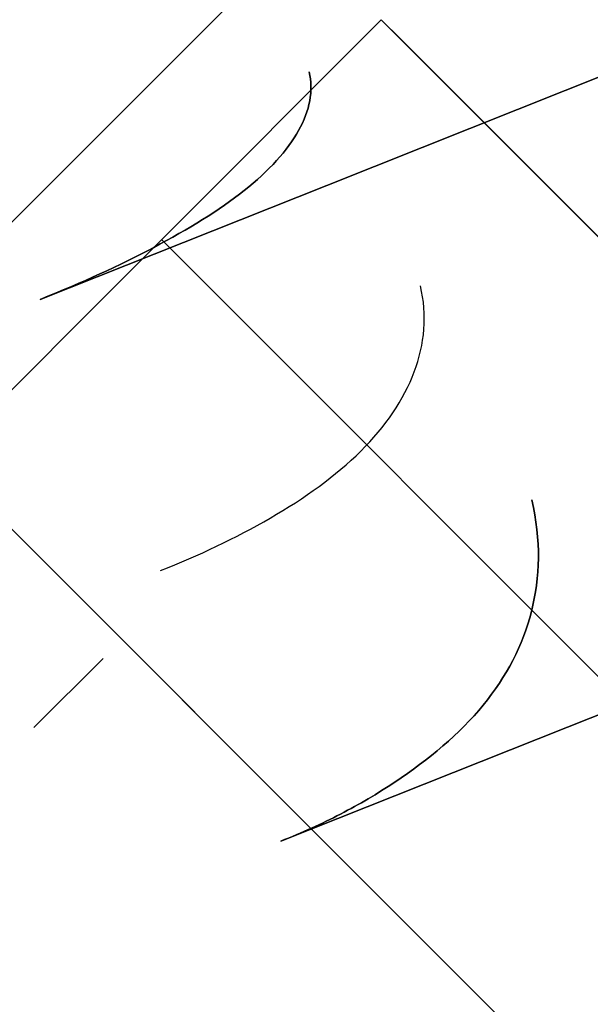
# Model space of a CAD drawing. Header units: millimetres. Extents: x -1690 to 192, y -898 to 54.
# Tile 31 of 256: x -1628.06 to -1626.69, y -851.83 to -849.45. Entities that reach past the tile are written whole.
import ezdxf

# ---------------------------------------------------------------- set-up
doc = ezdxf.new("R2010")
doc.units = ezdxf.units.MM
doc.header["$MEASUREMENT"] = 0
doc.layers.add('OVIDIO 186x93x72h', color=7, linetype='Continuous')

msp = doc.modelspace()

# ---------------------------------------------------------------- linework, layer by layer
at = {"layer": 'OVIDIO 186x93x72h', "extrusion": (0.108979, 0.202852, 0.973126)}
for points in [[(1065.6897, 1523.7485), (1065.6897, 1684.4043)], [(1065.6897, 1684.4043), (1065.6897, 1523.7485)], [(1065.3943, 1684.4043), (1065.3943, 1523.7485)], [(1065.0988, 1523.7485), (1065.0988, 1684.4043)], [(1065.0988, 1684.4043), (1065.0988, 1523.7485)]]:
    msp.add_lwpolyline(points, dxfattribs=at)
at = {"layer": 'OVIDIO 186x93x72h', "extrusion": (0.021464, 0.046296, 0.998697)}
for points in [[(1145.9907, 1405.6788), (1145.9907, 1506.9815)], [(1147.4766, 1406.6426), (1147.4766, 1507.1557)]]:
    msp.add_lwpolyline(points, dxfattribs=at)
at = {"layer": 'OVIDIO 186x93x72h', "extrusion": (0.235702, 0.235702, 0.942809)}
for points in [[(561.9396, 1939.5511), (561.9396, 1830.4733)], [(560.991, 1830.4733), (560.991, 1939.5511)], [(559.0936, 1939.5511), (559.0936, 1830.4733)], [(558.1449, 1830.4733), (558.1449, 1939.5511)]]:
    msp.add_lwpolyline(points, dxfattribs=at)
at = {"layer": 'OVIDIO 186x93x72h', "extrusion": (-0.114881, -0.045678, 0.992329)}
msp.add_lwpolyline([(188.4123, -1620.9506), (188.4123, -1729.8654)], dxfattribs=at)
at = {"layer": 'OVIDIO 186x93x72h', "extrusion": (0.202852, 0.108979, 0.973126)}
for points in [[(7.4412, 1998.601), (7.4412, 1837.9451)], [(7.4412, 1837.9451), (7.4412, 1998.601)], [(7.1458, 1998.601), (7.1458, 1837.9451)], [(6.8503, 1998.601), (6.8503, 1837.9451)], [(6.8503, 1837.9451), (6.8503, 1998.601)]]:
    msp.add_lwpolyline(points, dxfattribs=at)
at = {"layer": 'OVIDIO 186x93x72h', "extrusion": (0.881274, -0.265352, 0.39108)}
msp.add_lwpolyline([(-1253.5144, 1113.2413), (-1297.8273, 1170.7964)], dxfattribs=at)
at = {"layer": 'OVIDIO 186x93x72h', "extrusion": (0.046296, 0.021464, 0.998697)}
for points in [[(-94.3032, 1790.5874), (-94.3032, 1891.8919)], [(-95.7894, 1791.5557), (-95.7894, 1892.0669)]]:
    msp.add_lwpolyline(points, dxfattribs=at)
at = {"layer": 'OVIDIO 186x93x72h', "extrusion": (-0.265352, 0.881274, 0.39108)}
msp.add_lwpolyline([(1819.1933, 791.2153), (1774.8803, 733.6601)], dxfattribs=at)
at = {"layer": 'OVIDIO 186x93x72h', "extrusion": (-0.015219, 0.015219, 0.999768)}
for points in [[(-1617.7793, -858.9519), (-1627.1568, -849.5765)], [(-1618.8398, -860.0127), (-1628.2173, -850.6373)], [(-1617.779, -861.4975), (-1617.7511, -861.4689), (-1617.7235, -861.4394), (-1617.6964, -861.4091), (-1617.6698, -861.3779), (-1617.6437, -861.3459), (-1617.6181, -861.313), (-1617.5931, -861.2792), (-1617.5687, -861.2446), (-1617.5449, -861.2092), (-1617.5219, -861.1729), (-1617.4995, -861.1359), (-1617.4779, -861.0981), (-1617.4572, -861.0595), (-1617.4372, -861.0202), (-1617.4181, -860.9802), (-1617.3999, -860.9395), (-1617.3826, -860.8982), (-1617.3663, -860.8563), (-1617.351, -860.8137), (-1617.3367, -860.7706), (-1617.3234, -860.727), (-1617.3112, -860.6829), (-1617.3001, -860.6384), (-1617.2901, -860.5934), (-1617.2812, -860.5481), (-1617.2735, -860.5025), (-1617.2669, -860.4566), (-1617.2615, -860.4105), (-1617.2573, -860.3642), (-1617.2543, -860.3177), (-1617.2525, -860.2712), (-1617.2519, -860.2246), (-1617.2525, -860.178), (-1617.2543, -860.1315), (-1617.2574, -860.085), (-1617.2616, -860.0387), (-1617.267, -859.9926), (-1617.2735, -859.9467), (-1617.2813, -859.9011), (-1617.2902, -859.8558), (-1617.3002, -859.8108), (-1617.3113, -859.7663), (-1617.3235, -859.7222), (-1617.3368, -859.6786), (-1617.3511, -859.6355), (-1617.3665, -859.593), (-1617.3828, -859.551), (-1617.4001, -859.5097), (-1617.4183, -859.469), (-1617.4374, -859.429), (-1617.4574, -859.3897), (-1617.4781, -859.3512), (-1617.4997, -859.3134), (-1617.5221, -859.2764), (-1617.5451, -859.2401), (-1617.5689, -859.2047), (-1617.5933, -859.1701), (-1617.6183, -859.1363), (-1617.6439, -859.1034), (-1617.6701, -859.0714), (-1617.6967, -859.0402), (-1617.7238, -859.0099), (-1617.7513, -858.9804), (-1617.7793, -858.9519)], [(-1617.7793, -858.9519), (-1617.7513, -858.9804), (-1617.7238, -859.0099), (-1617.6967, -859.0402), (-1617.6701, -859.0714), (-1617.6439, -859.1034), (-1617.6183, -859.1363), (-1617.5933, -859.1701), (-1617.5689, -859.2047), (-1617.5451, -859.2401), (-1617.5221, -859.2764), (-1617.4997, -859.3134), (-1617.4781, -859.3512), (-1617.4574, -859.3897), (-1617.4374, -859.429), (-1617.4183, -859.469), (-1617.4001, -859.5097), (-1617.3828, -859.551), (-1617.3665, -859.593), (-1617.3511, -859.6355), (-1617.3368, -859.6786), (-1617.3235, -859.7222), (-1617.3113, -859.7663), (-1617.3002, -859.8108), (-1617.2902, -859.8558), (-1617.2813, -859.9011), (-1617.2735, -859.9467), (-1617.267, -859.9926), (-1617.2616, -860.0387), (-1617.2574, -860.085), (-1617.2543, -860.1315), (-1617.2525, -860.178), (-1617.2519, -860.2246), (-1617.2525, -860.2712), (-1617.2543, -860.3177), (-1617.2573, -860.3642), (-1617.2615, -860.4105), (-1617.2669, -860.4566), (-1617.2735, -860.5025), (-1617.2812, -860.5481), (-1617.2901, -860.5934), (-1617.3001, -860.6384), (-1617.3112, -860.6829), (-1617.3234, -860.727), (-1617.3367, -860.7706), (-1617.351, -860.8137), (-1617.3663, -860.8563), (-1617.3826, -860.8982), (-1617.3999, -860.9395), (-1617.4181, -860.9802), (-1617.4372, -861.0202), (-1617.4572, -861.0595), (-1617.4779, -861.0981), (-1617.4995, -861.1359), (-1617.5219, -861.1729), (-1617.5449, -861.2092), (-1617.5687, -861.2446), (-1617.5931, -861.2792), (-1617.6181, -861.313), (-1617.6437, -861.3459), (-1617.6698, -861.3779), (-1617.6964, -861.4091), (-1617.7235, -861.4394), (-1617.7511, -861.4689), (-1617.779, -861.4975)], [(-1618.4156, -859.5883), (-1617.3132, -860.6905)], [(-1618.8398, -860.4369), (-1617.779, -861.4975)], [(-1617.779, -861.4975), (-1618.8398, -860.4369)]]:
    msp.add_lwpolyline(points, dxfattribs=at)
at = {"layer": 'OVIDIO 186x93x72h', "extrusion": (0.000231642, 0.999884, -0.015217)}
for points in [[(1624.6985, -15.593), (1632.1558, 474.2389)], [(1625.7589, -15.6092), (1633.2162, 474.224)], [(1628.8035, 647.9119), (1618.7002, -15.7191)], [(1627.3036, 647.9347), (1617.2, -15.7182)]]:
    msp.add_lwpolyline(points, dxfattribs=at)
at = {"layer": 'OVIDIO 186x93x72h', "extrusion": (0.922113, 0.366639, 0.123629)}
for points in [[(-186.2788, 883.8966), (-186.3775, 883.8726), (-186.4778, 883.8518), (-186.5796, 883.8342), (-186.6829, 883.8201), (-186.7349, 883.8144), (-186.7873, 883.8095), (-186.84, 883.8056), (-186.8928, 883.8026), (-186.9459, 883.8005), (-186.9992, 883.7993), (-187.0527, 883.7991), (-187.1063, 883.7999), (-187.16, 883.8016), (-187.2138, 883.8043), (-187.2677, 883.8079), (-187.3216, 883.8126), (-187.3755, 883.8182), (-187.4294, 883.8248), (-187.4833, 883.8324), (-187.5371, 883.841), (-187.5908, 883.8506), (-187.6444, 883.8611), (-187.6979, 883.8727), (-187.7512, 883.8852), (-187.8042, 883.8987), (-187.8571, 883.9132), (-187.9097, 883.9287), (-187.962, 883.9451), (-188.0139, 883.9625), (-188.0656, 883.9808), (-188.1169, 884), (-188.1678, 884.0202), (-188.2183, 884.0413), (-188.2684, 884.0633), (-188.318, 884.0861), (-188.3671, 884.1099), (-188.4158, 884.1345), (-188.4639, 884.1599), (-188.5114, 884.1862), (-188.5584, 884.2132), (-188.6048, 884.2411), (-188.6506, 884.2697), (-188.6957, 884.2991), (-188.7403, 884.3292), (-188.7841, 884.36), (-188.8273, 884.3915), (-188.8698, 884.4237), (-188.9116, 884.4565), (-188.9526, 884.49), (-188.993, 884.524), (-189.0325, 884.5587), (-189.0714, 884.5939), (-189.1467, 884.6658), (-189.219, 884.7398), (-189.288, 884.8154), (-189.3538, 884.8927)], [(-189.3538, 884.8927), (-189.288, 884.8154), (-189.219, 884.7398), (-189.1467, 884.6658), (-189.0714, 884.5939), (-189.0325, 884.5587), (-188.993, 884.524), (-188.9526, 884.49), (-188.9116, 884.4565), (-188.8698, 884.4237), (-188.8273, 884.3915), (-188.7841, 884.36), (-188.7403, 884.3292), (-188.6957, 884.2991), (-188.6506, 884.2697), (-188.6048, 884.2411), (-188.5584, 884.2132), (-188.5114, 884.1862), (-188.4639, 884.1599), (-188.4158, 884.1345), (-188.3671, 884.1099), (-188.318, 884.0861), (-188.2684, 884.0633), (-188.2183, 884.0413), (-188.1678, 884.0202), (-188.1169, 884), (-188.0656, 883.9808), (-188.0139, 883.9625), (-187.962, 883.9451), (-187.9097, 883.9287), (-187.8571, 883.9132), (-187.8042, 883.8987), (-187.7512, 883.8852), (-187.6979, 883.8727), (-187.6444, 883.8611), (-187.5908, 883.8506), (-187.5371, 883.841), (-187.4833, 883.8324), (-187.4294, 883.8248), (-187.3755, 883.8182), (-187.3216, 883.8126), (-187.2677, 883.8079), (-187.2138, 883.8043), (-187.16, 883.8016), (-187.1063, 883.7999), (-187.0527, 883.7991), (-186.9992, 883.7993), (-186.9459, 883.8005), (-186.8928, 883.8026), (-186.84, 883.8056), (-186.7873, 883.8095), (-186.7349, 883.8144), (-186.6829, 883.8201), (-186.5796, 883.8342), (-186.4778, 883.8518), (-186.3775, 883.8726), (-186.2788, 883.8966)], [(-186.6581, 885.3478), (-186.7074, 885.3358), (-186.7576, 885.3254), (-186.8085, 885.3167), (-186.8601, 885.3096), (-186.8862, 885.3067), (-186.9124, 885.3043), (-186.9387, 885.3023), (-186.9651, 885.3008), (-186.9917, 885.2998), (-187.0183, 885.2992), (-187.045, 885.2991), (-187.0718, 885.2995), (-187.0987, 885.3003), (-187.1256, 885.3017), (-187.1525, 885.3035), (-187.1795, 885.3058), (-187.2065, 885.3086), (-187.2334, 885.312), (-187.2604, 885.3157), (-187.2873, 885.32), (-187.3141, 885.3248), (-187.3409, 885.3301), (-187.3676, 885.3359), (-187.3943, 885.3422), (-187.4208, 885.3489), (-187.4472, 885.3562), (-187.4735, 885.3639), (-187.4997, 885.3721), (-187.5257, 885.3808), (-187.5515, 885.3899), (-187.5772, 885.3996), (-187.6026, 885.4096), (-187.6279, 885.4202), (-187.6529, 885.4312), (-187.6777, 885.4426), (-187.7023, 885.4545), (-187.7266, 885.4668), (-187.7506, 885.4795), (-187.7744, 885.4926), (-187.7979, 885.5062), (-187.8211, 885.5201), (-187.844, 885.5344), (-187.8666, 885.5491), (-187.8888, 885.5641), (-187.9108, 885.5796), (-187.9324, 885.5953), (-187.9536, 885.6114), (-187.9745, 885.6278), (-187.995, 885.6445), (-188.0152, 885.6616), (-188.035, 885.6789), (-188.0544, 885.6965), (-188.0921, 885.7325), (-188.1282, 885.7694), (-188.1627, 885.8073), (-188.1956, 885.8459)], [(-188.1956, 885.8459), (-188.1627, 885.8073), (-188.1282, 885.7694), (-188.0921, 885.7325), (-188.0544, 885.6965), (-188.035, 885.6789), (-188.0152, 885.6616), (-187.995, 885.6445), (-187.9745, 885.6278), (-187.9536, 885.6114), (-187.9324, 885.5953), (-187.9108, 885.5796), (-187.8888, 885.5641), (-187.8666, 885.5491), (-187.844, 885.5344), (-187.8211, 885.5201), (-187.7979, 885.5062), (-187.7744, 885.4926), (-187.7506, 885.4795), (-187.7266, 885.4668), (-187.7023, 885.4545), (-187.6777, 885.4426), (-187.6529, 885.4312), (-187.6279, 885.4202), (-187.6026, 885.4096), (-187.5772, 885.3996), (-187.5515, 885.3899), (-187.5257, 885.3808), (-187.4997, 885.3721), (-187.4735, 885.3639), (-187.4472, 885.3562), (-187.4208, 885.3489), (-187.3943, 885.3422), (-187.3676, 885.3359), (-187.3409, 885.3301), (-187.3141, 885.3248), (-187.2873, 885.32), (-187.2604, 885.3157), (-187.2334, 885.312), (-187.2065, 885.3086), (-187.1795, 885.3058), (-187.1525, 885.3035), (-187.1256, 885.3017), (-187.0987, 885.3003), (-187.0718, 885.2995), (-187.045, 885.2991), (-187.0183, 885.2992), (-186.9917, 885.2998), (-186.9651, 885.3008), (-186.9387, 885.3023), (-186.9124, 885.3043), (-186.8862, 885.3067), (-186.8601, 885.3096), (-186.8085, 885.3167), (-186.7576, 885.3254), (-186.7074, 885.3358), (-186.6581, 885.3478)]]:
    msp.add_lwpolyline(points, dxfattribs=at)
at = {"layer": 'OVIDIO 186x93x72h', "extrusion": (0.707107, 0.707107, 0)}
for points in [[(551.9423, -0.6264), (551.9418, -0.6708), (551.9403, -0.7156), (551.9378, -0.7607), (551.9342, -0.8061), (551.9295, -0.8518), (551.9238, -0.8978), (551.9169, -0.944), (551.9089, -0.9903), (551.8997, -1.0368), (551.8894, -1.0834), (551.8778, -1.1301), (551.8651, -1.1767), (551.8511, -1.2234), (551.8359, -1.2699), (551.8195, -1.3163), (551.8019, -1.3626), (551.783, -1.4087), (551.7628, -1.4544), (551.7415, -1.4999), (551.7188, -1.545), (551.695, -1.5897), (551.67, -1.6339), (551.6437, -1.6777), (551.6163, -1.7208), (551.5877, -1.7634), (551.5579, -1.8053), (551.527, -1.8465), (551.495, -1.887), (551.4619, -1.9267), (551.4278, -1.9656), (551.3926, -2.0036), (551.3565, -2.0406), (551.3194, -2.0768), (551.2814, -2.1119), (551.2426, -2.146), (551.2029, -2.1791), (551.1624, -2.2111), (551.1212, -2.242), (551.0793, -2.2718), (551.0367, -2.3004), (550.9935, -2.3279), (550.9498, -2.3541), (550.9056, -2.3792), (550.8609, -2.403), (550.8158, -2.4256), (550.7703, -2.447), (550.7245, -2.4671), (550.6785, -2.486), (550.6322, -2.5036), (550.5858, -2.5201), (550.5392, -2.5353), (550.4926, -2.5492), (550.4459, -2.562), (550.3993, -2.5735), (550.3527, -2.5839), (550.3062, -2.593), (550.2598, -2.601), (550.2137, -2.6079), (550.1677, -2.6137), (550.122, -2.6183), (550.0766, -2.6219), (550.0314, -2.6244), (549.9867, -2.6259), (549.9423, -2.6264)], [(549.9423, -2.6264), (549.9867, -2.6259), (550.0314, -2.6244), (550.0766, -2.6219), (550.122, -2.6183), (550.1677, -2.6137), (550.2137, -2.6079), (550.2598, -2.601), (550.3062, -2.593), (550.3527, -2.5839), (550.3993, -2.5735), (550.4459, -2.562), (550.4926, -2.5492), (550.5392, -2.5353), (550.5858, -2.5201), (550.6322, -2.5036), (550.6785, -2.486), (550.7245, -2.4671), (550.7703, -2.447), (550.8158, -2.4256), (550.8609, -2.403), (550.9056, -2.3792), (550.9498, -2.3541), (550.9935, -2.3279), (551.0367, -2.3004), (551.0793, -2.2718), (551.1212, -2.242), (551.1624, -2.2111), (551.2029, -2.1791), (551.2426, -2.146), (551.2814, -2.1119), (551.3194, -2.0768), (551.3565, -2.0406), (551.3926, -2.0036), (551.4278, -1.9656), (551.4619, -1.9267), (551.495, -1.887), (551.527, -1.8465), (551.5579, -1.8053), (551.5877, -1.7634), (551.6163, -1.7208), (551.6437, -1.6777), (551.67, -1.6339), (551.695, -1.5897), (551.7188, -1.545), (551.7415, -1.4999), (551.7628, -1.4544), (551.783, -1.4087), (551.8019, -1.3626), (551.8195, -1.3163), (551.8359, -1.2699), (551.8511, -1.2234), (551.8651, -1.1767), (551.8778, -1.1301), (551.8894, -1.0834), (551.8997, -1.0368), (551.9089, -0.9903), (551.9169, -0.944), (551.9238, -0.8978), (551.9295, -0.8518), (551.9342, -0.8061), (551.9378, -0.7607), (551.9403, -0.7156), (551.9418, -0.6708), (551.9423, -0.6264)], [(551.9423, -0.6264), (551.9417, -0.6765), (551.9398, -0.7267), (551.9366, -0.7769), (551.9322, -0.827), (551.9265, -0.8771), (551.9196, -0.927), (551.9114, -0.9767), (551.9019, -1.0262), (551.8912, -1.0754), (551.8793, -1.1243), (551.8662, -1.1729), (551.8519, -1.221), (551.8364, -1.2687), (551.8197, -1.3158), (551.8019, -1.3625), (551.783, -1.4085), (551.7631, -1.4539), (551.742, -1.4987), (551.72, -1.5428), (551.697, -1.5861), (551.673, -1.6288), (551.6481, -1.6706), (551.6223, -1.7116), (551.5956, -1.7518), (551.5682, -1.7911), (551.54, -1.8295), (551.511, -1.867), (551.4813, -1.9036), (551.451, -1.9393), (551.4201, -1.9741), (551.3886, -2.0078), (551.3565, -2.0406), (551.3237, -2.0727), (551.2899, -2.1042), (551.2552, -2.1352), (551.2195, -2.1655), (551.1829, -2.1951), (551.1454, -2.2241), (551.1069, -2.2523), (551.0676, -2.2798), (551.0274, -2.3064), (550.9864, -2.3322), (550.9446, -2.3571), (550.902, -2.3811), (550.8586, -2.4041), (550.8146, -2.4262), (550.7698, -2.4472), (550.7244, -2.4672), (550.6783, -2.4861), (550.6317, -2.5038), (550.5845, -2.5205), (550.5369, -2.536), (550.4887, -2.5503), (550.4402, -2.5634), (550.3913, -2.5754), (550.3421, -2.5861), (550.2926, -2.5955), (550.2428, -2.6037), (550.1929, -2.6107), (550.1429, -2.6163), (550.0927, -2.6208), (550.0426, -2.6239), (549.9924, -2.6258), (549.9423, -2.6264)]]:
    msp.add_lwpolyline(points, dxfattribs=at)
at = {"layer": 'OVIDIO 186x93x72h', "extrusion": (0.12261, -0.276089, 0.953279)}
for points in [[(-1831.9588, 91.7086), (-1831.9588, 89.3859)], [(-1832.9327, 88.804), (-1832.9327, 90.304)], [(-1832.9327, 90.304), (-1832.9327, 88.804)], [(-1833.43, 88.804), (-1833.43, 90.304)]]:
    msp.add_lwpolyline(points, dxfattribs=at)
at = {"layer": 'OVIDIO 186x93x72h', "extrusion": (9.85311e-08, 9.85324e-08, 1)}
for points in [[(-1629.0883, -849.6764), (-1628.0276, -848.6157)], [(-1628.0276, -848.6157), (-1629.0883, -849.6764)]]:
    msp.add_lwpolyline(points, dxfattribs=at)
at = {"layer": 'OVIDIO 186x93x72h', "extrusion": (0.999884, 0.000231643, 0.015217)}
for points in [[(-848.2385, 685.6229), (-858.3417, 21.9972)], [(-858.3417, 21.9972), (-848.2385, 685.6229)], [(-859.4021, 22.0134), (-849.2989, 685.6391)], [(-849.2989, 685.6391), (-859.4021, 22.0134)]]:
    msp.add_lwpolyline(points, dxfattribs=at)
at = {"layer": 'OVIDIO 186x93x72h', "extrusion": (0.999995, 0.000995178, -0.002882)}
msp.add_lwpolyline([(-847.989, 660.4668), (-847.3153, 658.516)], dxfattribs=at)
at = {"layer": 'OVIDIO 186x93x72h'}
for points in [[(-1627.5618, -849.4224), (-1628.6641, -850.5247)], [(-1627.1895, -849.4537), (-1628.2502, -850.5144)], [(-1628.2502, -850.5144), (-1627.1895, -849.4537)], [(-1627.1895, -849.4537), (-1617.9267, -858.7165)], [(-1617.9267, -858.7165), (-1627.1895, -849.4537)], [(-1618.457, -859.2469), (-1627.7199, -849.984)], [(-1628.2502, -850.5144), (-1618.9874, -859.7772)], [(-1618.9874, -859.7772), (-1628.2502, -850.5144)], [(-1627.8611, -850.9942), (-1628.0279, -851.161)], [(-1628.0279, -851.161), (-1627.8611, -850.9942)]]:
    msp.add_lwpolyline(points, dxfattribs=at)
at = {"layer": 'OVIDIO 186x93x72h', "extrusion": (-0.007538, 0.018371, 0.999803)}
for points in [[(1829.0586, 180.7806), (1829.0586, 182.4064)], [(1829.0586, 182.4064), (1829.0586, 180.7806)]]:
    msp.add_lwpolyline(points, dxfattribs=at)
at = {"layer": 'OVIDIO 186x93x72h', "extrusion": (0.933612, 0.264208, 0.241996)}
for points in [[(-375.4811, 1079.3606), (-374.3411, 1080.3354)], [(-374.3411, 1080.3354), (-375.4811, 1079.3606)], [(-375.2606, 1079.549), (-375.481, 1079.3605)]]:
    msp.add_lwpolyline(points, dxfattribs=at)
at = {"layer": 'OVIDIO 186x93x72h', "extrusion": (0.202863, 0.108986, 0.973123)}
for points in [[(9.2844, 1924.604), (9.2844, 1981.9852)], [(9.2844, 1981.9852), (9.2844, 1924.604)]]:
    msp.add_lwpolyline(points, dxfattribs=at)
at = {"layer": 'OVIDIO 186x93x72h', "extrusion": (0.12261, -0.276068, 0.953286)}
msp.add_lwpolyline([(-1833.2358, 89.8628), (-1833.2358, 88.3205)], dxfattribs=at)
at = {"layer": 'OVIDIO 186x93x72h', "extrusion": (0.923255, 0.345247, 0.168535)}
msp.add_lwpolyline([(-225.982, 963.0698), (-227.3495, 962.4534)], dxfattribs=at)
at = {"layer": 'OVIDIO 186x93x72h', "extrusion": (0.000231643, 0.999884, -0.015217)}
for points in [[(1618.788, -15.7234), (1628.8913, 647.9105)], [(1628.8913, 647.9105), (1618.788, -15.7234)]]:
    msp.add_lwpolyline(points, dxfattribs=at)
at = {"layer": 'OVIDIO 186x93x72h', "extrusion": (-0.386909, 0.871231, 0.302091)}
for points in [[(1832.9326, 669.5937), (1832.9503, 669.5912), (1832.9681, 669.5882), (1832.9859, 669.5847), (1833.0037, 669.5808), (1833.0215, 669.5765), (1833.0392, 669.5717), (1833.0568, 669.5665), (1833.0743, 669.5608), (1833.0918, 669.5547), (1833.1091, 669.5481), (1833.1263, 669.5411), (1833.1433, 669.5337), (1833.1601, 669.5258), (1833.1768, 669.5175), (1833.1933, 669.5088), (1833.2096, 669.4997), (1833.2256, 669.4901), (1833.2413, 669.4802), (1833.2569, 669.4699), (1833.2721, 669.4592), (1833.2871, 669.4482), (1833.3017, 669.4368), (1833.316, 669.4251), (1833.3301, 669.4131), (1833.3437, 669.4007), (1833.3571, 669.388), (1833.3701, 669.3751), (1833.3827, 669.3619), (1833.3949, 669.3484), (1833.4068, 669.3347), (1833.4183, 669.3208), (1833.4294, 669.3067), (1833.4401, 669.2923), (1833.4506, 669.2775), (1833.4607, 669.2625), (1833.4705, 669.2472), (1833.48, 669.2316), (1833.4891, 669.2157), (1833.4979, 669.1995), (1833.5062, 669.1831), (1833.5142, 669.1664), (1833.5218, 669.1495), (1833.529, 669.1324), (1833.5358, 669.1151), (1833.5421, 669.0976), (1833.548, 669.0799), (1833.5535, 669.0621), (1833.5585, 669.0442), (1833.5631, 669.0261), (1833.5672, 669.0079), (1833.5709, 668.9897), (1833.5741, 668.9713), (1833.5768, 668.953), (1833.5791, 668.9345), (1833.5809, 668.9161), (1833.5823, 668.8977), (1833.5832, 668.8793), (1833.5837, 668.8609), (1833.5837, 668.8426), (1833.5833, 668.8243), (1833.5824, 668.8061), (1833.5811, 668.788), (1833.5793, 668.7701), (1833.5772, 668.7522)], [(1833.5772, 668.7522), (1833.5793, 668.7701), (1833.5811, 668.788), (1833.5824, 668.8061), (1833.5833, 668.8243), (1833.5837, 668.8426), (1833.5837, 668.8609), (1833.5832, 668.8793), (1833.5823, 668.8977), (1833.5809, 668.9161), (1833.5791, 668.9345), (1833.5768, 668.953), (1833.5741, 668.9713), (1833.5709, 668.9897), (1833.5672, 669.0079), (1833.5631, 669.0261), (1833.5585, 669.0442), (1833.5535, 669.0621), (1833.548, 669.0799), (1833.5421, 669.0976), (1833.5358, 669.1151), (1833.529, 669.1324), (1833.5218, 669.1495), (1833.5142, 669.1664), (1833.5062, 669.1831), (1833.4979, 669.1995), (1833.4891, 669.2157), (1833.48, 669.2316), (1833.4705, 669.2472), (1833.4607, 669.2625), (1833.4506, 669.2775), (1833.4401, 669.2923), (1833.4294, 669.3067), (1833.4183, 669.3208), (1833.4068, 669.3347), (1833.3949, 669.3484), (1833.3827, 669.3619), (1833.3701, 669.3751), (1833.3571, 669.388), (1833.3437, 669.4007), (1833.3301, 669.4131), (1833.316, 669.4251), (1833.3017, 669.4368), (1833.2871, 669.4482), (1833.2721, 669.4592), (1833.2569, 669.4699), (1833.2413, 669.4802), (1833.2256, 669.4901), (1833.2096, 669.4997), (1833.1933, 669.5088), (1833.1768, 669.5175), (1833.1601, 669.5258), (1833.1433, 669.5337), (1833.1263, 669.5411), (1833.1091, 669.5481), (1833.0918, 669.5547), (1833.0743, 669.5608), (1833.0568, 669.5665), (1833.0392, 669.5717), (1833.0215, 669.5765), (1833.0037, 669.5808), (1832.9859, 669.5847), (1832.9681, 669.5882), (1832.9503, 669.5912), (1832.9326, 669.5937)]]:
    msp.add_lwpolyline(points, dxfattribs=at)
at = {"layer": 'OVIDIO 186x93x72h', "extrusion": (0.202866, 0.108989, 0.973122)}
for points in [[(8.5743, 1924.6052), (8.5743, 1981.9863)], [(7.8613, 1981.9863), (7.8613, 1924.6052)], [(7.8613, 1924.6052), (7.8613, 1981.9863)]]:
    msp.add_lwpolyline(points, dxfattribs=at)
at = {"layer": 'OVIDIO 186x93x72h', "extrusion": (-0.38691, 0.871231, 0.30209)}
msp.add_lwpolyline([(1833.5789, 668.7509), (1833.5811, 668.7688), (1833.5828, 668.7869), (1833.5841, 668.8051), (1833.585, 668.8233), (1833.5854, 668.8417), (1833.5853, 668.8601), (1833.5849, 668.8786), (1833.5839, 668.8971), (1833.5825, 668.9156), (1833.5806, 668.9341), (1833.5783, 668.9525), (1833.5755, 668.971), (1833.5723, 668.9894), (1833.5686, 669.0077), (1833.5644, 669.0259), (1833.5598, 669.044), (1833.5547, 669.062), (1833.5492, 669.0798), (1833.5432, 669.0975), (1833.5368, 669.1151), (1833.53, 669.1324), (1833.5228, 669.1495), (1833.5152, 669.1664), (1833.5072, 669.1831), (1833.4988, 669.1995), (1833.49, 669.2157), (1833.4808, 669.2316), (1833.4713, 669.2472), (1833.4615, 669.2625), (1833.4513, 669.2775), (1833.4408, 669.2922), (1833.43, 669.3066), (1833.419, 669.3207), (1833.4075, 669.3346), (1833.3956, 669.3482), (1833.3834, 669.3616), (1833.3708, 669.3748), (1833.3578, 669.3877), (1833.3445, 669.4003), (1833.3308, 669.4127), (1833.3168, 669.4247), (1833.3024, 669.4364), (1833.2878, 669.4478), (1833.2728, 669.4588), (1833.2576, 669.4694), (1833.2421, 669.4797), (1833.2263, 669.4896), (1833.2103, 669.4991), (1833.194, 669.5083), (1833.1775, 669.517), (1833.1608, 669.5253), (1833.144, 669.5331), (1833.1269, 669.5406), (1833.1097, 669.5476), (1833.0923, 669.5542), (1833.0749, 669.5603), (1833.0573, 669.566), (1833.0396, 669.5712), (1833.0219, 669.576), (1833.0041, 669.5803), (1832.9863, 669.5842), (1832.9684, 669.5877), (1832.9505, 669.5907), (1832.9327, 669.5932)], dxfattribs=at)
at = {"layer": 'OVIDIO 186x93x72h', "extrusion": (-0.007645, 0.997294, 0.073113)}
for points in [[(1634.5384, 722.4256), (1634.3361, 720.4966)], [(1634.3361, 720.4966), (1634.5384, 722.4256)]]:
    msp.add_lwpolyline(points, dxfattribs=at)
at = {"layer": 'OVIDIO 186x93x72h', "extrusion": (0.999884, 0.000231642, 0.015217)}
for points in [[(-850.7838, 685.6616), (-860.8875, 21.9971)], [(-860.8875, 21.9971), (-850.7838, 685.6616)]]:
    msp.add_lwpolyline(points, dxfattribs=at)
at = {"layer": 'OVIDIO 186x93x72h', "extrusion": (-0.386908, 0.871231, 0.302091)}
for points in [[(1832.9325, 669.5938), (1832.9503, 669.5913), (1832.9681, 669.5883), (1832.9859, 669.5848), (1833.0037, 669.5809), (1833.0214, 669.5766), (1833.0391, 669.5718), (1833.0568, 669.5666), (1833.0743, 669.5609), (1833.0917, 669.5548), (1833.1091, 669.5482), (1833.1262, 669.5412), (1833.1433, 669.5338), (1833.1601, 669.5259), (1833.1768, 669.5176), (1833.1933, 669.5089), (1833.2095, 669.4998), (1833.2255, 669.4902), (1833.2413, 669.4803), (1833.2568, 669.47), (1833.2721, 669.4593), (1833.287, 669.4483), (1833.3017, 669.4369), (1833.316, 669.4252), (1833.33, 669.4132), (1833.3437, 669.4008), (1833.357, 669.3881), (1833.37, 669.3752), (1833.3826, 669.362), (1833.3949, 669.3485), (1833.4068, 669.3348), (1833.4183, 669.3209), (1833.4294, 669.3068), (1833.4401, 669.2924), (1833.4506, 669.2776), (1833.4607, 669.2626), (1833.4705, 669.2473), (1833.48, 669.2317), (1833.4891, 669.2158), (1833.4978, 669.1996), (1833.5062, 669.1832), (1833.5142, 669.1665), (1833.5218, 669.1496), (1833.529, 669.1325), (1833.5357, 669.1152), (1833.5421, 669.0977), (1833.548, 669.08), (1833.5534, 669.0622), (1833.5585, 669.0443), (1833.563, 669.0262), (1833.5672, 669.008), (1833.5708, 668.9898), (1833.574, 668.9714), (1833.5768, 668.9531), (1833.5791, 668.9346), (1833.5809, 668.9162), (1833.5823, 668.8978), (1833.5832, 668.8794), (1833.5837, 668.861), (1833.5837, 668.8427), (1833.5832, 668.8244), (1833.5824, 668.8062), (1833.5811, 668.7881), (1833.5793, 668.7702), (1833.5772, 668.7523)], [(1833.5772, 668.7523), (1833.5793, 668.7702), (1833.5811, 668.7881), (1833.5824, 668.8062), (1833.5832, 668.8244), (1833.5837, 668.8427), (1833.5837, 668.861), (1833.5832, 668.8794), (1833.5823, 668.8978), (1833.5809, 668.9162), (1833.5791, 668.9346), (1833.5768, 668.9531), (1833.574, 668.9714), (1833.5708, 668.9898), (1833.5672, 669.008), (1833.563, 669.0262), (1833.5585, 669.0443), (1833.5534, 669.0622), (1833.548, 669.08), (1833.5421, 669.0977), (1833.5357, 669.1152), (1833.529, 669.1325), (1833.5218, 669.1496), (1833.5142, 669.1665), (1833.5062, 669.1832), (1833.4978, 669.1996), (1833.4891, 669.2158), (1833.48, 669.2317), (1833.4705, 669.2473), (1833.4607, 669.2626), (1833.4506, 669.2776), (1833.4401, 669.2924), (1833.4294, 669.3068), (1833.4183, 669.3209), (1833.4068, 669.3348), (1833.3949, 669.3485), (1833.3826, 669.362), (1833.37, 669.3752), (1833.357, 669.3881), (1833.3437, 669.4008), (1833.33, 669.4132), (1833.316, 669.4252), (1833.3017, 669.4369), (1833.287, 669.4483), (1833.2721, 669.4593), (1833.2568, 669.47), (1833.2413, 669.4803), (1833.2255, 669.4902), (1833.2095, 669.4998), (1833.1933, 669.5089), (1833.1768, 669.5176), (1833.1601, 669.5259), (1833.1433, 669.5338), (1833.1262, 669.5412), (1833.1091, 669.5482), (1833.0917, 669.5548), (1833.0743, 669.5609), (1833.0568, 669.5666), (1833.0391, 669.5718), (1833.0214, 669.5766), (1833.0037, 669.5809), (1832.9859, 669.5848), (1832.9681, 669.5883), (1832.9503, 669.5913), (1832.9325, 669.5938)]]:
    msp.add_lwpolyline(points, dxfattribs=at)
at = {"layer": 'OVIDIO 186x93x72h'}
for points in [[(-1628.0126, -850.1282, 665.5894), (-1627.321, -849.8532, 665.6821), (-1527.975, -810.3525, 679.0015)], [(-1527.975, -810.3525, 679.0015), (-1627.321, -849.8532, 665.6821), (-1628.0126, -850.1282, 665.5894)], [(-1527.3947, -811.6593, 678.5484), (-1626.7406, -851.1601, 665.229), (-1627.4322, -851.435, 665.1363)], [(-1627.4322, -851.435, 665.1363), (-1626.7406, -851.1601, 665.229), (-1527.3947, -811.6593, 678.5484)], [(-1627.3639, -849.5791, 665.1894), (-1627.3621, -849.5879, 665.2001), (-1627.3608, -849.5967, 665.2108), (-1627.3599, -849.6055, 665.2214), (-1627.3594, -849.6143, 665.2319), (-1627.3595, -849.6231, 665.2424), (-1627.3599, -849.6319, 665.2528), (-1627.3609, -849.6407, 665.2631), (-1627.3622, -849.6496, 665.2734), (-1627.3641, -849.6584, 665.2836), (-1627.3663, -849.6673, 665.2938), (-1627.369, -849.6761, 665.3039), (-1627.3722, -849.685, 665.3139), (-1627.3757, -849.694, 665.3239), (-1627.3797, -849.7029, 665.3339), (-1627.3842, -849.7119, 665.3437), (-1627.389, -849.7209, 665.3536), (-1627.3943, -849.7299, 665.3634), (-1627.3999, -849.739, 665.3731), (-1627.406, -849.7481, 665.3828), (-1627.4125, -849.7572, 665.3924), (-1627.4194, -849.7663, 665.4018), (-1627.4267, -849.7754, 665.4112), (-1627.4344, -849.7845, 665.4205), (-1627.4425, -849.7936, 665.4296), (-1627.4509, -849.8027, 665.4385), (-1627.4598, -849.8118, 665.4473), (-1627.469, -849.8209, 665.456), (-1627.4786, -849.83, 665.4644), (-1627.4886, -849.839, 665.4726), (-1627.4989, -849.848, 665.4807), (-1627.5096, -849.857, 665.4885), (-1627.5206, -849.866, 665.496), (-1627.532, -849.8748, 665.5034), (-1627.5438, -849.8837, 665.5104), (-1627.5559, -849.8925, 665.5172), (-1627.5683, -849.9013, 665.5238), (-1627.581, -849.91, 665.5301), (-1627.594, -849.9186, 665.5361), (-1627.6073, -849.9273, 665.5419), (-1627.6209, -849.9358, 665.5474), (-1627.6348, -849.9444, 665.5526), (-1627.6489, -849.9529, 665.5576), (-1627.6632, -849.9613, 665.5622), (-1627.6778, -849.9697, 665.5667), (-1627.6927, -849.9781, 665.5708), (-1627.7077, -849.9864, 665.5747), (-1627.723, -849.9946, 665.5782), (-1627.7384, -850.0028, 665.5815), (-1627.7541, -850.011, 665.5845), (-1627.7699, -850.0191, 665.5872), (-1627.7859, -850.0272, 665.5896), (-1627.8021, -850.0353, 665.5917), (-1627.8185, -850.0432, 665.5935), (-1627.8351, -850.0512, 665.5949), (-1627.8519, -850.0591, 665.596), (-1627.869, -850.0669, 665.5968), (-1627.8862, -850.0747, 665.5972), (-1627.9036, -850.0825, 665.5972), (-1627.9212, -850.0902, 665.5969), (-1627.9391, -850.0979, 665.5962), (-1627.9571, -850.1055, 665.5951), (-1627.9754, -850.1131, 665.5936), (-1627.9939, -850.1207, 665.5917), (-1628.0126, -850.1282, 665.5894)], [(-1628.0126, -850.1282, 665.5894), (-1627.9939, -850.1207, 665.5917), (-1627.9754, -850.1131, 665.5936), (-1627.9571, -850.1055, 665.5951), (-1627.9391, -850.0979, 665.5962), (-1627.9212, -850.0902, 665.5969), (-1627.9036, -850.0825, 665.5972), (-1627.8862, -850.0747, 665.5972), (-1627.869, -850.0669, 665.5968), (-1627.8519, -850.0591, 665.596), (-1627.8351, -850.0512, 665.5949), (-1627.8185, -850.0432, 665.5935), (-1627.8021, -850.0353, 665.5917), (-1627.7859, -850.0272, 665.5896), (-1627.7699, -850.0191, 665.5872), (-1627.7541, -850.011, 665.5845), (-1627.7384, -850.0028, 665.5815), (-1627.723, -849.9946, 665.5782), (-1627.7077, -849.9864, 665.5747), (-1627.6927, -849.9781, 665.5708), (-1627.6778, -849.9697, 665.5667), (-1627.6632, -849.9613, 665.5622), (-1627.6489, -849.9529, 665.5576), (-1627.6348, -849.9444, 665.5526), (-1627.6209, -849.9358, 665.5474), (-1627.6073, -849.9273, 665.5419), (-1627.594, -849.9186, 665.5361), (-1627.581, -849.91, 665.5301), (-1627.5683, -849.9013, 665.5238), (-1627.5559, -849.8925, 665.5172), (-1627.5438, -849.8837, 665.5104), (-1627.532, -849.8748, 665.5034), (-1627.5206, -849.866, 665.496), (-1627.5096, -849.857, 665.4885), (-1627.4989, -849.848, 665.4807), (-1627.4886, -849.839, 665.4726), (-1627.4786, -849.83, 665.4644), (-1627.469, -849.8209, 665.456), (-1627.4598, -849.8118, 665.4473), (-1627.4509, -849.8027, 665.4385), (-1627.4425, -849.7936, 665.4296), (-1627.4344, -849.7845, 665.4205), (-1627.4267, -849.7754, 665.4112), (-1627.4194, -849.7663, 665.4018), (-1627.4125, -849.7572, 665.3924), (-1627.406, -849.7481, 665.3828), (-1627.3999, -849.739, 665.3731), (-1627.3943, -849.7299, 665.3634), (-1627.389, -849.7209, 665.3536), (-1627.3842, -849.7119, 665.3437), (-1627.3797, -849.7029, 665.3339), (-1627.3757, -849.694, 665.3239), (-1627.3722, -849.685, 665.3139), (-1627.369, -849.6761, 665.3039), (-1627.3663, -849.6673, 665.2938), (-1627.3641, -849.6584, 665.2836), (-1627.3622, -849.6496, 665.2734), (-1627.3609, -849.6407, 665.2631), (-1627.3599, -849.6319, 665.2528), (-1627.3595, -849.6231, 665.2424), (-1627.3594, -849.6143, 665.2319), (-1627.3599, -849.6055, 665.2214), (-1627.3608, -849.5967, 665.2108), (-1627.3621, -849.5879, 665.2001), (-1627.3639, -849.5791, 665.1894)], [(-1627.7221, -850.7822, 665.3626), (-1627.7052, -850.7754, 665.3646), (-1627.6882, -850.7684, 665.3661), (-1627.6712, -850.7613, 665.3671), (-1627.6543, -850.754, 665.3676), (-1627.6374, -850.7466, 665.3675), (-1627.6206, -850.7391, 665.367), (-1627.6038, -850.7314, 665.366), (-1627.5871, -850.7235, 665.3645), (-1627.5705, -850.7155, 665.3625), (-1627.554, -850.7074, 665.36), (-1627.5376, -850.6991, 665.3571), (-1627.5213, -850.6907, 665.3537), (-1627.5052, -850.6822, 665.3498), (-1627.4892, -850.6735, 665.3455), (-1627.4733, -850.6647, 665.3407), (-1627.4577, -850.6557, 665.3355), (-1627.4422, -850.6466, 665.3299), (-1627.4269, -850.6374, 665.3238), (-1627.4118, -850.628, 665.3173), (-1627.3969, -850.6185, 665.3104), (-1627.3822, -850.6089, 665.303), (-1627.3678, -850.5991, 665.2953), (-1627.3536, -850.5892, 665.2871), (-1627.3397, -850.5792, 665.2786), (-1627.3261, -850.569, 665.2697), (-1627.3127, -850.5587, 665.2603), (-1627.2997, -850.5483, 665.2506), (-1627.2869, -850.5377, 665.2405), (-1627.2745, -850.527, 665.2301), (-1627.2624, -850.5162, 665.2192), (-1627.2506, -850.5053, 665.2081), (-1627.2392, -850.4942, 665.1965), (-1627.2282, -850.4831, 665.1846), (-1627.2175, -850.4718, 665.1724), (-1627.2072, -850.4603, 665.1599), (-1627.1973, -850.4488, 665.147), (-1627.1878, -850.4372, 665.1339), (-1627.1787, -850.4254, 665.1205), (-1627.1699, -850.4136, 665.1068), (-1627.1616, -850.4016, 665.0928), (-1627.1537, -850.3896, 665.0786), (-1627.1462, -850.3775, 665.0642), (-1627.1391, -850.3652, 665.0496), (-1627.1324, -850.3529, 665.0347), (-1627.1261, -850.3406, 665.0197), (-1627.1203, -850.3281, 665.0045), (-1627.1149, -850.3156, 664.9891), (-1627.11, -850.303, 664.9736), (-1627.1055, -850.2904, 664.958), (-1627.1014, -850.2777, 664.9422), (-1627.0978, -850.2649, 664.9263), (-1627.0947, -850.2521, 664.9103), (-1627.092, -850.2393, 664.8943), (-1627.0899, -850.2264, 664.8782), (-1627.0881, -850.2134, 664.862), (-1627.0869, -850.2004, 664.8457), (-1627.0862, -850.1874, 664.8295), (-1627.0859, -850.1744, 664.8132), (-1627.0861, -850.1614, 664.7969), (-1627.0869, -850.1483, 664.7807), (-1627.0881, -850.1352, 664.7644), (-1627.0899, -850.1221, 664.7482), (-1627.0922, -850.109, 664.7321), (-1627.095, -850.0959, 664.716)], [(-1626.8265, -850.6118, 664.2435), (-1626.8225, -850.63, 664.2659), (-1626.8191, -850.6481, 664.2882), (-1626.8163, -850.6659, 664.3103), (-1626.8141, -850.6835, 664.3323), (-1626.8124, -850.701, 664.3542), (-1626.8112, -850.7182, 664.376), (-1626.8106, -850.7353, 664.3976), (-1626.8105, -850.7522, 664.4191), (-1626.811, -850.7689, 664.4405), (-1626.8119, -850.7854, 664.4617), (-1626.8133, -850.8017, 664.4827), (-1626.8152, -850.8179, 664.5037), (-1626.8176, -850.8339, 664.5245), (-1626.8204, -850.8497, 664.5451), (-1626.8237, -850.8653, 664.5656), (-1626.8274, -850.8808, 664.5859), (-1626.8315, -850.8961, 664.6061), (-1626.8361, -850.9112, 664.6261), (-1626.841, -850.9262, 664.646), (-1626.8464, -850.941, 664.6656), (-1626.8522, -850.9557, 664.6851), (-1626.8585, -850.9702, 664.7043), (-1626.8651, -850.9846, 664.7233), (-1626.8722, -850.9988, 664.742), (-1626.8797, -851.0128, 664.7605), (-1626.8876, -851.0267, 664.7787), (-1626.8959, -851.0404, 664.7966), (-1626.9046, -851.054, 664.8143), (-1626.9138, -851.0674, 664.8316), (-1626.9234, -851.0806, 664.8485), (-1626.9334, -851.0938, 664.8652), (-1626.9438, -851.1067, 664.8815), (-1626.9546, -851.1196, 664.8974), (-1626.9658, -851.1322, 664.9129), (-1626.9774, -851.1447, 664.9281), (-1626.9894, -851.1571, 664.9428), (-1627.0017, -851.1693, 664.9571), (-1627.0144, -851.1814, 664.971), (-1627.0274, -851.1933, 664.9844), (-1627.0408, -851.205, 664.9974), (-1627.0544, -851.2166, 665.0099), (-1627.0683, -851.228, 665.0219), (-1627.0826, -851.2392, 665.0335), (-1627.097, -851.2503, 665.0445), (-1627.1118, -851.2612, 665.055), (-1627.1267, -851.2719, 665.0649), (-1627.1419, -851.2824, 665.0743), (-1627.1573, -851.2928, 665.0832), (-1627.1729, -851.303, 665.0914), (-1627.1887, -851.313, 665.0991), (-1627.2047, -851.3228, 665.1062), (-1627.2209, -851.3325, 665.1126), (-1627.2374, -851.342, 665.1184), (-1627.2456, -851.3467, 665.1211), (-1627.254, -851.3513, 665.1236), (-1627.2624, -851.3559, 665.1259), (-1627.2708, -851.3604, 665.1281), (-1627.2793, -851.3649, 665.1301), (-1627.2879, -851.3694, 665.1319), (-1627.2965, -851.3738, 665.1335), (-1627.3051, -851.3782, 665.135), (-1627.3138, -851.3825, 665.1363), (-1627.3226, -851.3868, 665.1374), (-1627.3314, -851.3911, 665.1384), (-1627.3403, -851.3953, 665.1391), (-1627.3492, -851.3994, 665.1397), (-1627.3582, -851.4036, 665.1401), (-1627.3673, -851.4076, 665.1403), (-1627.3764, -851.4117, 665.1403), (-1627.3855, -851.4157, 665.1401), (-1627.3948, -851.4196, 665.1397), (-1627.404, -851.4235, 665.1392), (-1627.4134, -851.4274, 665.1384), (-1627.4228, -851.4312, 665.1374), (-1627.4322, -851.435, 665.1363)], [(-1627.4322, -851.435, 665.1363), (-1627.4228, -851.4312, 665.1374), (-1627.4134, -851.4274, 665.1384), (-1627.404, -851.4235, 665.1392), (-1627.3948, -851.4196, 665.1397), (-1627.3855, -851.4157, 665.1401), (-1627.3764, -851.4117, 665.1403), (-1627.3673, -851.4076, 665.1403), (-1627.3582, -851.4036, 665.1401), (-1627.3492, -851.3994, 665.1397), (-1627.3403, -851.3953, 665.1391), (-1627.3314, -851.3911, 665.1384), (-1627.3226, -851.3868, 665.1374), (-1627.3138, -851.3825, 665.1363), (-1627.3051, -851.3782, 665.135), (-1627.2965, -851.3738, 665.1335), (-1627.2879, -851.3694, 665.1319), (-1627.2793, -851.3649, 665.1301), (-1627.2708, -851.3604, 665.1281), (-1627.2624, -851.3559, 665.1259), (-1627.254, -851.3513, 665.1236), (-1627.2456, -851.3467, 665.1211), (-1627.2374, -851.342, 665.1184), (-1627.2209, -851.3325, 665.1126), (-1627.2047, -851.3228, 665.1062), (-1627.1887, -851.313, 665.0991), (-1627.1729, -851.303, 665.0914), (-1627.1573, -851.2928, 665.0832), (-1627.1419, -851.2824, 665.0743), (-1627.1267, -851.2719, 665.0649), (-1627.1118, -851.2612, 665.055), (-1627.097, -851.2503, 665.0445), (-1627.0826, -851.2392, 665.0335), (-1627.0683, -851.228, 665.0219), (-1627.0544, -851.2166, 665.0099), (-1627.0408, -851.205, 664.9974), (-1627.0274, -851.1933, 664.9844), (-1627.0144, -851.1814, 664.971), (-1627.0017, -851.1693, 664.9571), (-1626.9894, -851.1571, 664.9428), (-1626.9774, -851.1447, 664.9281), (-1626.9658, -851.1322, 664.9129), (-1626.9546, -851.1196, 664.8974), (-1626.9438, -851.1067, 664.8815), (-1626.9334, -851.0938, 664.8652), (-1626.9234, -851.0806, 664.8485), (-1626.9138, -851.0674, 664.8316), (-1626.9046, -851.054, 664.8143), (-1626.8959, -851.0404, 664.7966), (-1626.8876, -851.0267, 664.7787), (-1626.8797, -851.0128, 664.7605), (-1626.8722, -850.9988, 664.742), (-1626.8651, -850.9846, 664.7233), (-1626.8585, -850.9702, 664.7043), (-1626.8522, -850.9557, 664.6851), (-1626.8464, -850.941, 664.6656), (-1626.841, -850.9262, 664.646), (-1626.8361, -850.9112, 664.6261), (-1626.8315, -850.8961, 664.6061), (-1626.8274, -850.8808, 664.5859), (-1626.8237, -850.8653, 664.5656), (-1626.8204, -850.8497, 664.5451), (-1626.8176, -850.8339, 664.5245), (-1626.8152, -850.8179, 664.5037), (-1626.8133, -850.8017, 664.4827), (-1626.8119, -850.7854, 664.4617), (-1626.811, -850.7689, 664.4405), (-1626.8105, -850.7522, 664.4191), (-1626.8106, -850.7353, 664.3976), (-1626.8112, -850.7182, 664.376), (-1626.8124, -850.701, 664.3542), (-1626.8141, -850.6835, 664.3323), (-1626.8163, -850.6659, 664.3103), (-1626.8191, -850.6481, 664.2882), (-1626.8225, -850.63, 664.2659), (-1626.8265, -850.6118, 664.2435)]]:
    msp.add_polyline3d(points, dxfattribs=at)

doc.saveas('drawing.dxf')
